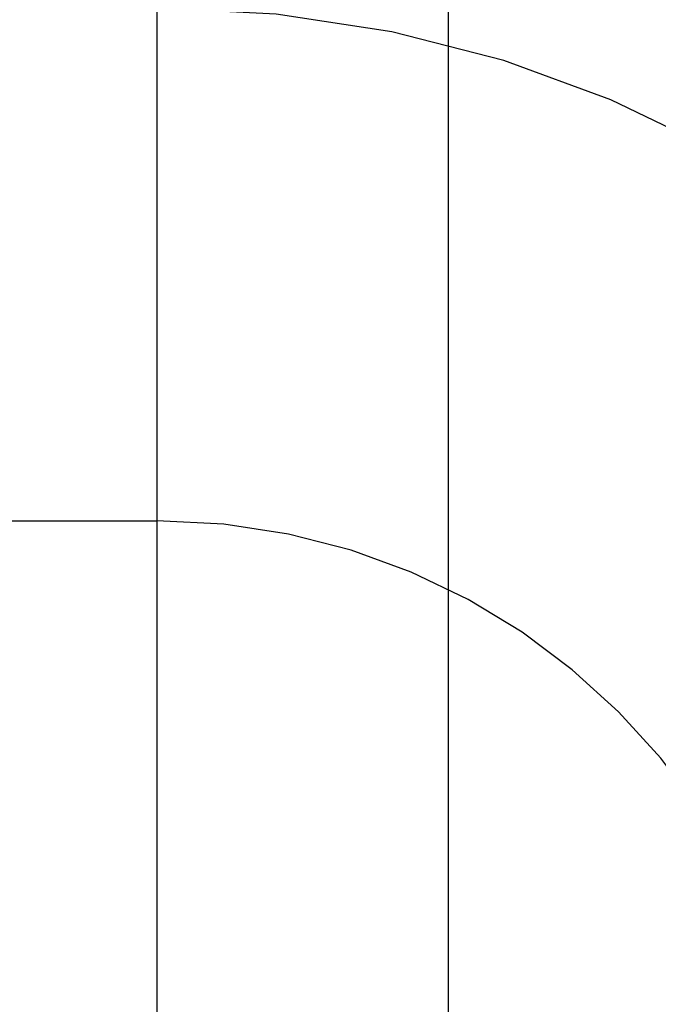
# Model space of a CAD drawing. Header units: inches. Extents: x 0 to 204, y 0 to 132.
# Tile 42 of 115: x 101.002 to 101.139, y 49.354 to 49.565. Entities that reach past the tile are written whole.
import ezdxf

# ---------------------------------------------------------------- set-up
doc = ezdxf.new("R2010")
doc.units = ezdxf.units.IN
doc.header["$LTSCALE"] = 11.243375
doc.header["$MEASUREMENT"] = 0
doc.linetypes.add('HIDDEN', pattern=[0.2, 0.1, -0.1])
doc.layers.add('DEFAULT_2', color=8, linetype='HIDDEN')

msp = doc.modelspace()

# ---------------------------------------------------------------- linework, layer by layer
at = {"layer": 'DEFAULT_2', "color": 8, "linetype": 'HIDDEN'}
for p, q in [((101.03101, 52.4267), (101.03101, 46.92619)), ((101.09351, 49.0318), (101.09351, 49.77485)), ((100.53101, 49.45752), (101.03101, 49.45752))]:
    msp.add_line(p, q, dxfattribs=at)
for radius in [0.25, 0.14]:
    msp.add_arc((101.03101, 49.31752), radius, 270, 90, dxfattribs=at)

doc.saveas('drawing.dxf')
